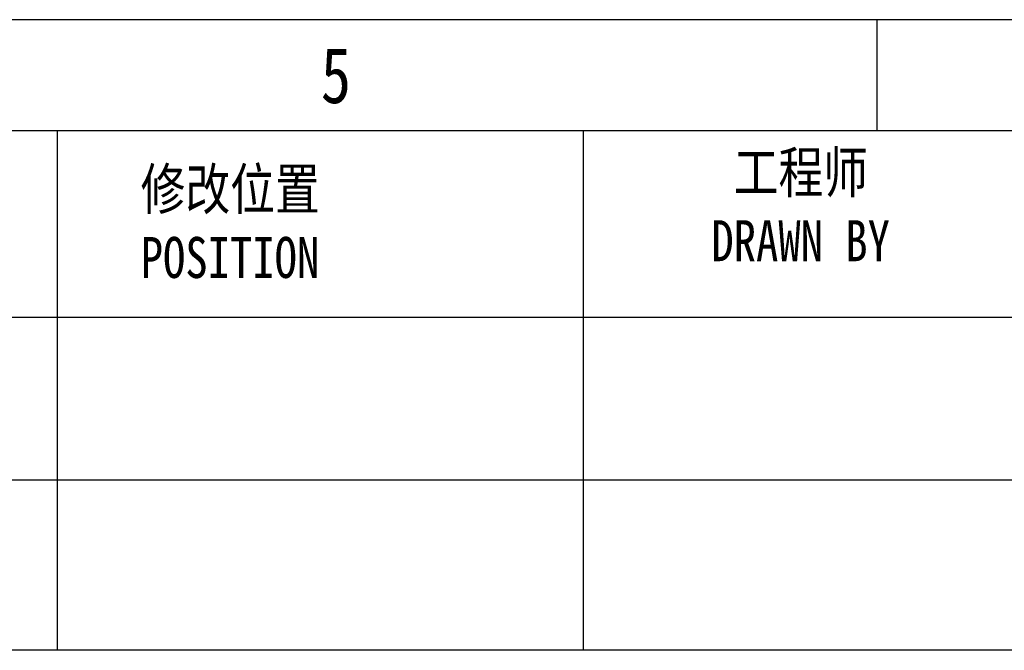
# Model space of a CAD drawing. Extents: x 695 to 3294, y -288 to 575.
# Tile 82 of 83: x 2922 to 3114, y 452 to 575. Entities that reach past the tile are written whole.
import ezdxf

# ---------------------------------------------------------------- set-up
doc = ezdxf.new("R2010")
doc.units = 0
doc.header["$LTSCALE"] = 16.335
doc.layers.add('粗实线', color=7, linetype='CONTINUOUS', lineweight=40)
doc.layers.add('细实线', color=7, linetype='CONTINUOUS', lineweight=15)
doc.styles.get("Standard").update_dxf_attribs({"font": 'txt', "width": 0.8})

msp = doc.modelspace()

# ---------------------------------------------------------------- linework, layer by layer
at = {"layer": '粗实线', "color": 6, "lineweight": 30}
for p, q in [((3294.414, 574.553), (2050.371, 574.553)), ((3088.707, 574.553), (3088.707, 552.87)), ((3272.731, 552.87), (2072.054, 552.87))]:
    msp.add_line(p, q, dxfattribs=at)
at = {"layer": '细实线', "color": 6, "lineweight": 30}
for p, q in [((2928.942, 451.589), (2928.942, 552.869)), ((3031.532, 451.589), (3031.532, 553.008)), ((3272.731, 516.503), (2614.036, 516.503)), ((3272.731, 484.754), (2614.036, 484.754)), ((3272.731, 451.589), (2614.036, 451.589))]:
    msp.add_line(p, q, dxfattribs=at)

# ---------------------------------------------------------------- texts
at = {"layer": '粗实线', "color": 6, "lineweight": 30, "ltscale": 0.5, "insert": (2980.291, 569.132), "char_height": 10.842, "width": 208.15725, "attachment_point": 1}
msp.add_mtext('5', dxfattribs=at)
at = {"layer": '细实线', "color": 6, "lineweight": 30, "char_height": 8, "attachment_point": 1}
for s, insert, width in [('{\\fSimSun|b0|i0|c134|p2; 工程师\\PDRAWN BY}', (3056.46, 548.793), 130.60739), ('{\\fSimSun|b0|i0|c134|p2;修改位置\\PPOSITION}', (2945.158, 545.525), 106.40743)]:
    msp.add_mtext(s, dxfattribs=dict(at, insert=insert, width=width))

doc.saveas('drawing.dxf')
